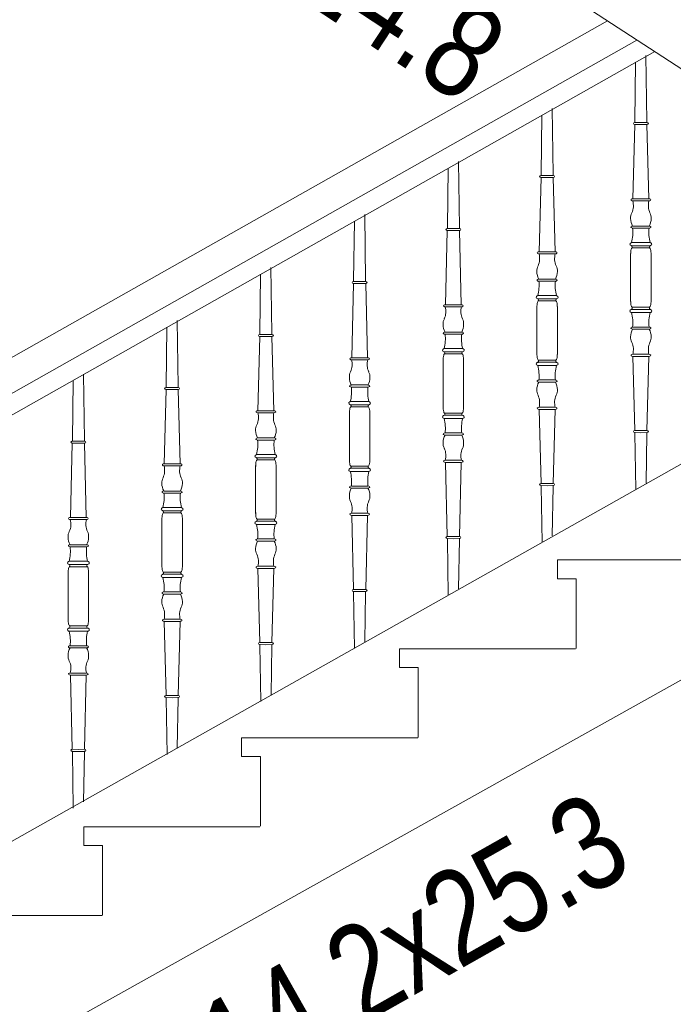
# Model space of a CAD drawing. Header units: millimetres. Extents: x -573548 to 674770, y -246895 to -89040.
# Tile 120 of 199: x 84010 to 85056, y -195141 to -193565. Entities that reach past the tile are written whole.
import ezdxf

# ---------------------------------------------------------------- set-up
doc = ezdxf.new("R2010")
doc.units = ezdxf.units.MM
for name, color, linetype, lineweight in [('A-OPISY-3_Nr_pióra__6', 8, 'Continuous', 9), ('balustrada drewniana_Nr_pióra__1', 8, 'Continuous', 9), ('SCHODY_Nr_pióra__1', 8, 'Continuous', 9), ('SCIANY_KONSTR_Nr_pióra__21', 8, 'Continuous', 9)]:
    doc.layers.add(name, color=color, linetype=linetype, lineweight=lineweight)
doc.styles.add('STYL_AUTOMATYCZNY_5', font='arial.ttf', dxfattribs={"width": 0.8})

# ---------------------------------------------------------------- blocks, each defined once
blk = doc.blocks.new('A$C685D2BB2')
at = {"layer": 'balustrada drewniana_Nr_pióra__1'}
for p, q in [((6790, 9330.7), (4125.8, 7824.2)), ((6837.2, 9300), (4205.8, 7812)), ((6865.6, 9281.5), (4205.8, 7777.6)), ((6827.1, 8919.8), (6827.1, 8958.2)), ((6829.3, 8967.2), (6843.4, 8967.2)), ((6857.6, 8967.2), (6843.4, 8967.2)), ((6859.8, 8919.8), (6859.8, 8958.2)), ((6827.1, 8919.8), (6827.1, 8881.3)), ((6859.8, 8919.8), (6859.8, 8881.3)), ((6677.1, 8834.9), (6677.1, 8873.4)), ((6679.3, 8882.3), (6693.4, 8882.3)), ((6707.6, 8882.3), (6693.4, 8882.3)), ((6709.8, 8834.9), (6709.8, 8873.4)), ((6829.3, 8872.3), (6843.4, 8872.3)), ((6857.6, 8872.3), (6843.4, 8872.3)), ((6677.1, 8834.9), (6677.1, 8796.5)), ((6709.8, 8834.9), (6709.8, 8796.5)), ((6529.3, 8797.5), (6543.4, 8797.5)), ((6557.6, 8797.5), (6543.4, 8797.5)), ((6527.1, 8750.1), (6527.1, 8788.6)), ((6559.8, 8750.1), (6559.8, 8788.6)), ((6679.3, 8787.5), (6693.4, 8787.5)), ((6707.6, 8787.5), (6693.4, 8787.5)), ((6527.1, 8750.1), (6527.1, 8711.6)), ((6559.8, 8750.1), (6559.8, 8711.6)), ((6377.1, 8665.3), (6377.1, 8703.8)), ((6379.3, 8712.7), (6393.4, 8712.7)), ((6407.6, 8712.7), (6393.4, 8712.7)), ((6409.8, 8665.3), (6409.8, 8703.8)), ((6529.3, 8702.7), (6543.4, 8702.7)), ((6557.6, 8702.7), (6543.4, 8702.7)), ((6377.1, 8665.3), (6377.1, 8626.8)), ((6409.8, 8665.3), (6409.8, 8626.8)), ((6229.3, 8627.9), (6243.4, 8627.9)), ((6257.6, 8627.9), (6243.4, 8627.9)), ((6227.1, 8580.5), (6227.1, 8618.9)), ((6259.8, 8580.5), (6259.8, 8618.9)), ((6379.3, 8617.9), (6393.4, 8617.9)), ((6407.6, 8617.9), (6393.4, 8617.9)), ((6227.1, 8580.5), (6227.1, 8542)), ((6259.8, 8580.5), (6259.8, 8542)), ((6079.3, 8543.1), (6093.4, 8543.1)), ((6107.6, 8543.1), (6093.4, 8543.1)), ((6077.1, 8495.7), (6077.1, 8534.1)), ((6109.8, 8495.7), (6109.8, 8534.1)), ((6229.3, 8533.1), (6243.4, 8533.1)), ((6257.6, 8533.1), (6243.4, 8533.1)), ((6077.1, 8495.7), (6077.1, 8457.2)), ((6109.8, 8495.7), (6109.8, 8457.2)), ((5927.1, 8409.6), (5927.1, 8448.1)), ((5929.3, 8457), (5943.4, 8457)), ((5957.5, 8457), (5943.4, 8457)), ((5959.8, 8409.6), (5959.8, 8448.1)), ((6079.3, 8448.3), (6093.4, 8448.3)), ((6107.6, 8448.3), (6093.4, 8448.3)), ((5927.1, 8409.6), (5927.1, 8371.2)), ((5959.8, 8409.6), (5959.8, 8371.2)), ((5929.3, 8362.2), (5943.4, 8362.2)), ((5957.5, 8362.2), (5943.4, 8362.2))]:
    blk.add_line(p, q, dxfattribs=at)
for points in [[(6851.6, 9275.1), (6853.1, 9169.4), (6853.1, 9168)], [(6835.1, 9264.6), (6833.8, 9169.4), (6833.8, 9168)], [(6701.6, 9190.3), (6703.1, 9084.6), (6703.1, 9083.1)], [(6685.1, 9179.8), (6683.8, 9084.6), (6683.8, 9083.1)], [(6833.7, 9164.7), (6830.8, 9045.9)], [(6834.1, 9168), (6843.4, 9168.1)], [(6843.4, 9164.8), (6834.1, 9164.6)], [(6852.8, 9168), (6843.4, 9168.1)], [(6843.4, 9164.8), (6852.8, 9164.6)], [(6853.2, 9164.7), (6856.1, 9045.9)], [(6535.1, 9095), (6533.8, 8999.7), (6533.8, 8998.3)], [(6551.6, 9105.5), (6553.1, 8999.7), (6553.1, 8998.3)], [(6683.7, 9079.8), (6680.8, 8961.1)], [(6684.1, 9083.2), (6693.4, 9083.3)], [(6693.4, 9079.9), (6684.1, 9079.8)], [(6702.8, 9083.2), (6693.4, 9083.3)], [(6693.4, 9079.9), (6702.8, 9079.8)], [(6703.2, 9079.8), (6706.1, 8961.1)], [(6830.6, 9045.9), (6843.4, 9045.9)], [(6843.4, 9042.6), (6830.6, 9042.6)], [(6856.3, 9045.9), (6843.4, 9045.9)], [(6843.4, 9042.6), (6856.3, 9042.6)], [(6401.6, 9020.6), (6403.1, 8914.9), (6403.1, 8913.5)], [(6385.1, 9010.2), (6383.8, 8914.9), (6383.8, 8913.5)], [(6830.2, 9002.2), (6843.4, 9002.2)], [(6856.7, 9002.2), (6843.4, 9002.2)], [(6533.7, 8995), (6530.8, 8876.3)], [(6534.1, 8998.3), (6543.4, 8998.5)], [(6543.4, 8995.1), (6534.1, 8995)], [(6552.8, 8998.3), (6543.4, 8998.5)], [(6543.4, 8995.1), (6552.8, 8995)], [(6553.2, 8995), (6556.1, 8876.3)], [(6843.4, 8998.9), (6830.2, 8998.9)], [(6843.4, 8998.9), (6856.7, 8998.9)], [(6829.5, 8975.7), (6843.4, 8975.7)], [(6843.4, 8970.6), (6829.5, 8970.6)], [(6857.4, 8975.7), (6843.4, 8975.7)], [(6843.4, 8970.6), (6857.3, 8970.6)], [(6680.6, 8961.1), (6693.4, 8961.1)], [(6693.4, 8957.7), (6680.6, 8957.7)], [(6706.3, 8961.1), (6693.4, 8961.1)], [(6693.4, 8957.7), (6706.3, 8957.7)], [(6235.1, 8925.4), (6233.8, 8830.1), (6233.8, 8828.7)], [(6251.6, 8935.8), (6253.1, 8830.1), (6253.1, 8828.7)], [(6383.7, 8910.2), (6380.8, 8791.4)], [(6384.1, 8913.5), (6393.4, 8913.6)], [(6393.4, 8910.3), (6384.1, 8910.2)], [(6402.8, 8913.5), (6393.4, 8913.6)], [(6393.4, 8910.3), (6402.8, 8910.2)], [(6403.2, 8910.2), (6406.1, 8791.4)], [(6680.2, 8917.4), (6693.4, 8917.4)], [(6693.4, 8914.1), (6680.2, 8914.1)], [(6706.7, 8917.4), (6693.4, 8917.4)], [(6693.4, 8914.1), (6706.7, 8914.1)], [(6679.5, 8890.9), (6693.4, 8890.9)], [(6707.4, 8890.9), (6693.4, 8890.9)], [(6530.6, 8876.3), (6543.4, 8876.3)], [(6556.3, 8876.3), (6543.4, 8876.3)], [(6693.4, 8885.8), (6679.5, 8885.8)], [(6693.4, 8885.8), (6707.3, 8885.8)], [(6543.4, 8872.9), (6530.6, 8872.9)], [(6543.4, 8872.9), (6556.3, 8872.9)], [(6843.4, 8868.9), (6829.5, 8868.9)], [(6829.5, 8863.8), (6843.4, 8863.8)], [(6843.4, 8868.9), (6857.3, 8868.9)], [(6857.4, 8863.8), (6843.4, 8863.8)], [(6101.6, 8851), (6103.1, 8745.3), (6103.1, 8743.9)], [(6085.1, 8840.5), (6083.8, 8745.3), (6083.8, 8743.9)], [(6234.1, 8828.7), (6243.4, 8828.8)], [(6252.8, 8828.7), (6243.4, 8828.8)], [(6530.2, 8832.6), (6543.4, 8832.6)], [(6543.4, 8829.3), (6530.2, 8829.3)], [(6556.7, 8832.6), (6543.4, 8832.6)], [(6543.4, 8829.3), (6556.7, 8829.3)], [(6843.4, 8840.6), (6830.2, 8840.6)], [(6830.2, 8837.3), (6843.4, 8837.3)], [(6843.4, 8840.6), (6856.7, 8840.6)], [(6856.7, 8837.3), (6843.4, 8837.3)], [(6233.7, 8825.4), (6230.8, 8706.6)], [(6243.4, 8825.5), (6234.1, 8825.4)], [(6243.4, 8825.5), (6252.8, 8825.4)], [(6253.2, 8825.4), (6256.1, 8706.6)], [(6529.5, 8806.1), (6543.4, 8806.1)], [(6543.4, 8801), (6529.5, 8801)], [(6557.4, 8806.1), (6543.4, 8806.1)], [(6543.4, 8801), (6557.3, 8801)], [(6843.4, 8796.9), (6830.6, 8796.9)], [(6843.4, 8796.9), (6856.3, 8796.9)], [(6380.6, 8791.4), (6393.4, 8791.4)], [(6393.4, 8788.1), (6380.6, 8788.1)], [(6406.3, 8791.4), (6393.4, 8791.4)], [(6393.4, 8788.1), (6406.3, 8788.1)], [(6693.4, 8784.1), (6679.5, 8784.1)], [(6679.5, 8779), (6693.4, 8779)], [(6693.4, 8784.1), (6707.3, 8784.1)], [(6707.4, 8779), (6693.4, 8779)], [(6830.6, 8793.6), (6843.4, 8793.6)], [(6833.7, 8674.8), (6830.8, 8793.6)], [(6856.3, 8793.6), (6843.4, 8793.6)], [(6853.2, 8674.8), (6856.1, 8793.6)], [(5951.6, 8765), (5953.1, 8659.3), (5953.1, 8657.8)], [(5935.1, 8754.5), (5933.8, 8659.3), (5933.7, 8657.8)], [(6380.2, 8747.8), (6393.4, 8747.8)], [(6406.7, 8747.8), (6393.4, 8747.8)], [(6693.4, 8755.8), (6680.2, 8755.8)], [(6680.2, 8752.5), (6693.4, 8752.5)], [(6693.4, 8755.8), (6706.7, 8755.8)], [(6706.7, 8752.5), (6693.4, 8752.5)], [(6083.7, 8740.6), (6080.8, 8621.8)], [(6084.1, 8743.9), (6093.4, 8744)], [(6093.4, 8740.7), (6084.1, 8740.5)], [(6102.8, 8743.9), (6093.4, 8744)], [(6093.4, 8740.7), (6102.8, 8740.5)], [(6103.2, 8740.6), (6106.1, 8621.8)], [(6393.4, 8744.4), (6380.2, 8744.4)], [(6393.4, 8744.4), (6406.7, 8744.4)], [(6379.5, 8721.3), (6393.4, 8721.3)], [(6393.4, 8716.1), (6379.5, 8716.1)], [(6407.4, 8721.3), (6393.4, 8721.3)], [(6393.4, 8716.1), (6407.3, 8716.1)], [(6230.6, 8706.6), (6243.4, 8706.6)], [(6243.4, 8703.3), (6230.6, 8703.3)], [(6256.3, 8706.6), (6243.4, 8706.6)], [(6243.4, 8703.3), (6256.3, 8703.3)], [(6693.4, 8712.1), (6680.6, 8712.1)], [(6680.6, 8708.8), (6693.4, 8708.8)], [(6683.7, 8590), (6680.8, 8708.8)], [(6693.4, 8712.1), (6706.3, 8712.1)], [(6706.3, 8708.8), (6693.4, 8708.8)], [(6703.2, 8590), (6706.1, 8708.8)], [(6543.4, 8699.3), (6529.5, 8699.3)], [(6529.5, 8694.1), (6543.4, 8694.1)], [(6543.4, 8699.3), (6557.3, 8699.3)], [(6557.4, 8694.1), (6543.4, 8694.1)], [(6543.4, 8671), (6530.2, 8671)], [(6543.4, 8671), (6556.7, 8671)], [(6835.3, 8580.6), (6833.8, 8670.1), (6833.8, 8671.5)], [(6843.4, 8674.7), (6834.1, 8674.9)], [(6834.1, 8671.5), (6843.4, 8671.4)], [(6843.4, 8674.7), (6852.8, 8674.9)], [(6852.8, 8671.5), (6843.4, 8671.4)], [(6851.7, 8590.9), (6853.1, 8670.1), (6853.1, 8671.5)], [(5933.7, 8654.6), (5930.7, 8535.8)], [(5934.1, 8657.9), (5943.4, 8658)], [(5943.4, 8654.7), (5934.1, 8654.5)], [(5952.7, 8657.9), (5943.4, 8658)], [(5943.4, 8654.7), (5952.8, 8654.5)], [(5953.2, 8654.6), (5956.1, 8535.8)], [(6230.2, 8663), (6243.4, 8663)], [(6243.4, 8659.6), (6230.2, 8659.6)], [(6256.7, 8663), (6243.4, 8663)], [(6243.4, 8659.6), (6256.7, 8659.6)], [(6530.2, 8667.6), (6543.4, 8667.6)], [(6556.7, 8667.6), (6543.4, 8667.6)], [(6080.6, 8621.8), (6093.4, 8621.8)], [(6106.3, 8621.8), (6093.4, 8621.8)], [(6229.5, 8636.5), (6243.4, 8636.5)], [(6243.4, 8631.3), (6229.5, 8631.3)], [(6257.4, 8636.5), (6243.4, 8636.5)], [(6243.4, 8631.3), (6257.3, 8631.3)], [(6543.4, 8627.3), (6530.6, 8627.3)], [(6530.6, 8624), (6543.4, 8624)], [(6533.7, 8505.2), (6530.8, 8624)], [(6543.4, 8627.3), (6556.3, 8627.3)], [(6556.3, 8624), (6543.4, 8624)], [(6553.2, 8505.2), (6556.1, 8624)], [(6093.4, 8618.5), (6080.6, 8618.5)], [(6093.4, 8618.5), (6106.3, 8618.5)], [(6393.4, 8614.5), (6379.5, 8614.5)], [(6379.5, 8609.3), (6393.4, 8609.3)], [(6393.4, 8614.5), (6407.3, 8614.5)], [(6407.4, 8609.3), (6393.4, 8609.3)], [(6693.4, 8589.9), (6684.1, 8590)], [(6693.4, 8589.9), (6702.8, 8590)], [(6080.2, 8578.1), (6093.4, 8578.1)], [(6093.4, 8574.8), (6080.2, 8574.8)], [(6106.7, 8578.1), (6093.4, 8578.1)], [(6093.4, 8574.8), (6106.7, 8574.8)], [(6393.4, 8586.1), (6380.2, 8586.1)], [(6380.2, 8582.8), (6393.4, 8582.8)], [(6393.4, 8586.1), (6406.7, 8586.1)], [(6406.7, 8582.8), (6393.4, 8582.8)], [(6685.3, 8495.7), (6683.8, 8585.3), (6683.8, 8586.7)], [(6684.1, 8586.7), (6693.4, 8586.6)], [(6702.8, 8586.7), (6693.4, 8586.6)], [(6701.7, 8506.1), (6703.1, 8585.3), (6703.1, 8586.7)], [(6079.5, 8551.6), (6093.4, 8551.6)], [(6093.4, 8546.5), (6079.5, 8546.5)], [(6107.4, 8551.6), (6093.4, 8551.6)], [(6093.4, 8546.5), (6107.3, 8546.5)], [(6393.4, 8542.5), (6380.6, 8542.5)], [(6393.4, 8542.5), (6406.3, 8542.5)], [(5930.6, 8535.8), (5943.4, 8535.8)], [(5943.4, 8532.5), (5930.6, 8532.5)], [(5956.2, 8535.8), (5943.4, 8535.8)], [(5943.4, 8532.5), (5956.2, 8532.5)], [(6243.4, 8529.6), (6229.5, 8529.6)], [(6243.4, 8529.6), (6257.3, 8529.6)], [(6380.6, 8539.1), (6393.4, 8539.1)], [(6383.7, 8420.4), (6380.8, 8539.1)], [(6406.3, 8539.1), (6393.4, 8539.1)], [(6403.2, 8420.4), (6406.1, 8539.1)], [(6229.5, 8524.5), (6243.4, 8524.5)], [(6257.4, 8524.5), (6243.4, 8524.5)], [(6243.4, 8501.3), (6230.2, 8501.3)], [(6230.2, 8498), (6243.4, 8498)], [(6243.4, 8501.3), (6256.7, 8501.3)], [(6256.7, 8498), (6243.4, 8498)], [(6535.3, 8410.9), (6533.8, 8500.5), (6533.8, 8501.9)], [(6543.4, 8505.1), (6534.1, 8505.2)], [(6534.1, 8501.9), (6543.4, 8501.8)], [(6543.4, 8505.1), (6552.8, 8505.2)], [(6552.8, 8501.9), (6543.4, 8501.8)], [(6551.7, 8421.3), (6553.1, 8500.5), (6553.1, 8501.9)], [(5930.2, 8492.1), (5943.4, 8492.1)], [(5943.4, 8488.8), (5930.2, 8488.8)], [(5956.7, 8492.1), (5943.4, 8492.1)], [(5943.4, 8488.8), (5956.7, 8488.8)], [(5929.5, 8465.6), (5943.4, 8465.6)], [(5957.4, 8465.6), (5943.4, 8465.6)], [(5943.4, 8460.5), (5929.5, 8460.5)], [(5943.4, 8460.5), (5957.3, 8460.5)], [(6243.4, 8457.7), (6230.6, 8457.7)], [(6230.6, 8454.3), (6243.4, 8454.3)], [(6233.7, 8335.6), (6230.8, 8454.3)], [(6243.4, 8457.7), (6256.3, 8457.7)], [(6256.3, 8454.3), (6243.4, 8454.3)], [(6253.2, 8335.6), (6256.1, 8454.3)], [(6093.4, 8444.8), (6079.5, 8444.8)], [(6079.5, 8439.7), (6093.4, 8439.7)], [(6093.4, 8444.8), (6107.3, 8444.8)], [(6107.4, 8439.7), (6093.4, 8439.7)], [(6093.4, 8416.5), (6080.2, 8416.5)], [(6093.4, 8416.5), (6106.7, 8416.5)], [(6385.3, 8326.1), (6383.8, 8415.7), (6383.8, 8417.1)], [(6393.4, 8420.3), (6384.1, 8420.4)], [(6384.1, 8417.1), (6393.4, 8417)], [(6393.4, 8420.3), (6402.8, 8420.4)], [(6402.8, 8417.1), (6393.4, 8417)], [(6401.7, 8336.5), (6403.1, 8415.7), (6403.1, 8417.1)], [(6080.2, 8413.2), (6093.4, 8413.2)], [(6106.7, 8413.2), (6093.4, 8413.2)], [(6093.4, 8372.8), (6080.6, 8372.8)], [(6080.6, 8369.5), (6093.4, 8369.5)], [(6083.7, 8250.7), (6080.8, 8369.5)], [(6093.4, 8372.8), (6106.3, 8372.8)], [(6106.3, 8369.5), (6093.4, 8369.5)], [(6103.2, 8250.7), (6106.1, 8369.5)], [(5943.4, 8358.8), (5929.5, 8358.8)], [(5929.5, 8353.7), (5943.4, 8353.7)], [(5943.4, 8358.8), (5957.3, 8358.8)], [(5957.4, 8353.7), (5943.4, 8353.7)], [(5943.4, 8330.5), (5930.2, 8330.5)], [(5930.2, 8327.2), (5943.4, 8327.2)], [(5943.4, 8330.5), (5956.7, 8330.5)], [(5956.7, 8327.2), (5943.4, 8327.2)], [(6235.3, 8241.3), (6233.8, 8330.9), (6233.8, 8332.3)], [(6243.4, 8335.5), (6234.1, 8335.6)], [(6234.1, 8332.2), (6243.4, 8332.1)], [(6243.4, 8335.5), (6252.8, 8335.6)], [(6252.8, 8332.2), (6243.4, 8332.1)], [(6251.7, 8251.7), (6253.1, 8330.9), (6253.1, 8332.3)], [(5943.4, 8286.8), (5930.6, 8286.8)], [(5930.6, 8283.5), (5943.4, 8283.5)], [(5933.7, 8164.7), (5930.7, 8283.5)], [(5943.4, 8286.8), (5956.2, 8286.8)], [(5956.2, 8283.5), (5943.4, 8283.5)], [(5953.2, 8164.7), (5956.1, 8283.5)], [(6085.3, 8156.5), (6083.8, 8246), (6083.8, 8247.5)], [(6093.4, 8250.6), (6084.1, 8250.8)], [(6084.1, 8247.4), (6093.4, 8247.3)], [(6093.4, 8250.6), (6102.8, 8250.8)], [(6102.8, 8247.4), (6093.4, 8247.3)], [(6101.7, 8166.9), (6103.1, 8246), (6103.1, 8247.5)], [(5943.4, 8164.6), (5934.1, 8164.8)], [(5943.4, 8164.6), (5952.8, 8164.8)], [(5935.3, 8070.5), (5933.8, 8160), (5933.7, 8161.4)], [(5934.1, 8161.4), (5943.4, 8161.3)], [(5952.7, 8161.4), (5943.4, 8161.3)], [(5951.7, 8080.8), (5953.1, 8160), (5953.1, 8161.4)]]:
    blk.add_lwpolyline(points, dxfattribs=at)
for centre, radius, start, end in [((6803.6, 9035.1), 27.9, 335.2899, 15.4845), ((6883.3, 9035.1), 27.9, 164.5155, 204.7101), ((6843.3, 9015.6), 16.3, 151.329, 184.6255), ((6843.6, 9015.6), 16.3, 355.3745, 28.671), ((6852.7, 9014.6), 25.7, 180.5357, 208.6884), ((6834.2, 9014.6), 25.7, 331.3116, 359.4643), ((6767.4, 8991.7), 63.2, 345.3582, 6.5823), ((6919.5, 8991.7), 63.2, 173.4177, 194.6418), ((6827.5, 8968.5), 2.29, 322.9251, 69.0836), ((6859.4, 8968.5), 2.29, 110.9164, 217.0749), ((6653.6, 8950.3), 27.9, 335.2899, 15.4845), ((6733.3, 8950.3), 27.9, 164.5155, 204.7101), ((6861, 8957.4), 33.9, 166.8073, 181.4489), ((6831.6, 8964.2), 3.77, 127.9411, 165.9891), ((6855.2, 8964.2), 3.77, 14.0109, 52.0589), ((6825.9, 8957.4), 33.9, 358.5511, 13.1927), ((6693.3, 8930.8), 16.3, 151.329, 184.6255), ((6693.6, 8930.8), 16.3, 355.3745, 28.671), ((6702.7, 8929.7), 25.7, 180.5357, 208.6884), ((6684.2, 8929.7), 25.7, 331.3116, 359.4643), ((6617.4, 8906.8), 63.2, 345.3582, 6.5823), ((6769.5, 8906.8), 63.2, 173.4177, 194.6418), ((6711, 8872.5), 33.9, 166.8073, 181.4489), ((6681.6, 8879.4), 3.77, 127.9411, 165.9891), ((6677.5, 8883.7), 2.29, 322.9251, 69.0836), ((6709.4, 8883.7), 2.29, 110.9164, 217.0749), ((6705.2, 8879.4), 3.77, 14.0109, 52.0589), ((6675.9, 8872.5), 33.9, 358.5511, 13.1927), ((6861, 8882.1), 33.9, 178.5511, 193.1927), ((6831.6, 8875.3), 3.77, 194.0109, 232.0589), ((6855.2, 8875.3), 3.77, 307.9411, 345.9891), ((6825.9, 8882.1), 33.9, 346.8073, 1.4489), ((6503.6, 8865.5), 27.9, 335.2899, 15.4845), ((6583.3, 8865.5), 27.9, 164.5155, 204.7101), ((6827.5, 8871), 2.29, 290.9164, 37.0749), ((6767.4, 8847.8), 63.2, 353.4177, 14.6418), ((6919.5, 8847.8), 63.2, 165.3582, 186.5823), ((6859.4, 8871), 2.29, 142.9251, 249.0836), ((6543.3, 8846), 16.3, 151.329, 184.6255), ((6552.7, 8844.9), 25.7, 180.5357, 208.6884), ((6534.2, 8844.9), 25.7, 331.3116, 359.4643), ((6543.6, 8846), 16.3, 355.3745, 28.671), ((6467.4, 8822), 63.2, 345.3582, 6.5823), ((6619.5, 8822), 63.2, 173.4177, 194.6418), ((6852.7, 8824.9), 25.7, 151.3116, 179.4643), ((6834.2, 8824.9), 25.7, 0.5357, 28.6884), ((6843.3, 8823.9), 16.3, 175.3745, 208.671), ((6803.6, 8804.4), 27.9, 344.5155, 24.7101), ((6883.3, 8804.4), 27.9, 155.2899, 195.4845), ((6843.6, 8823.9), 16.3, 331.329, 4.6255), ((6561, 8787.7), 33.9, 166.8073, 181.4489), ((6531.6, 8794.5), 3.77, 127.9411, 165.9891), ((6527.5, 8798.9), 2.29, 322.9251, 69.0836), ((6559.4, 8798.9), 2.29, 110.9164, 217.0749), ((6555.2, 8794.5), 3.77, 14.0109, 52.0589), ((6525.9, 8787.7), 33.9, 358.5511, 13.1927), ((6711, 8797.3), 33.9, 178.5511, 193.1927), ((6675.9, 8797.3), 33.9, 346.8073, 1.4489), ((6353.6, 8780.7), 27.9, 335.2899, 15.4845), ((6433.3, 8780.7), 27.9, 164.5155, 204.7101), ((6681.6, 8790.5), 3.77, 194.0109, 232.0589), ((6677.5, 8786.2), 2.29, 290.9164, 37.0749), ((6617.4, 8763), 63.2, 353.4177, 14.6418), ((6769.5, 8763), 63.2, 165.3582, 186.5823), ((6709.4, 8786.2), 2.29, 142.9251, 249.0836), ((6705.2, 8790.5), 3.77, 307.9411, 345.9891), ((6393.3, 8761.2), 16.3, 151.329, 184.6255), ((6393.6, 8761.2), 16.3, 355.3745, 28.671), ((6402.7, 8760.1), 25.7, 180.5357, 208.6884), ((6384.2, 8760.1), 25.7, 331.3116, 359.4643), ((6702.7, 8740.1), 25.7, 151.3116, 179.4643), ((6684.2, 8740.1), 25.7, 0.5357, 28.6884), ((6317.4, 8737.2), 63.2, 345.3582, 6.5823), ((6469.5, 8737.2), 63.2, 173.4177, 194.6418), ((6693.3, 8739.1), 16.3, 175.3745, 208.671), ((6653.6, 8719.6), 27.9, 344.5155, 24.7101), ((6733.3, 8719.6), 27.9, 155.2899, 195.4845), ((6693.6, 8739.1), 16.3, 331.329, 4.6255), ((6377.5, 8714.1), 2.29, 322.9251, 69.0836), ((6409.4, 8714.1), 2.29, 110.9164, 217.0749), ((6203.6, 8695.8), 27.9, 335.2899, 15.4845), ((6283.3, 8695.8), 27.9, 164.5155, 204.7101), ((6411, 8702.9), 33.9, 166.8073, 181.4489), ((6381.6, 8709.7), 3.77, 127.9411, 165.9891), ((6405.2, 8709.7), 3.77, 14.0109, 52.0589), ((6375.9, 8702.9), 33.9, 358.5511, 13.1927), ((6561, 8712.5), 33.9, 178.5511, 193.1927), ((6531.6, 8705.7), 3.77, 194.0109, 232.0589), ((6527.5, 8701.3), 2.29, 290.9164, 37.0749), ((6559.4, 8701.3), 2.29, 142.9251, 249.0836), ((6555.2, 8705.7), 3.77, 307.9411, 345.9891), ((6525.9, 8712.5), 33.9, 346.8073, 1.4489), ((6243.3, 8676.4), 16.3, 151.329, 184.6255), ((6243.6, 8676.4), 16.3, 355.3745, 28.671), ((6467.4, 8678.2), 63.2, 353.4177, 14.6418), ((6619.5, 8678.2), 63.2, 165.3582, 186.5823), ((6252.7, 8675.3), 25.7, 180.5357, 208.6884), ((6234.2, 8675.3), 25.7, 331.3116, 359.4643), ((6167.4, 8652.4), 63.2, 345.3582, 6.5823), ((6319.5, 8652.4), 63.2, 173.4177, 194.6418), ((6552.7, 8655.3), 25.7, 151.3116, 179.4643), ((6543.3, 8654.2), 16.3, 175.3745, 208.671), ((6534.2, 8655.3), 25.7, 0.5357, 28.6884), ((6543.6, 8654.2), 16.3, 331.329, 4.6255), ((6503.6, 8634.8), 27.9, 344.5155, 24.7101), ((6583.3, 8634.8), 27.9, 155.2899, 195.4845), ((6261, 8618.1), 33.9, 166.8073, 181.4489), ((6231.6, 8624.9), 3.77, 127.9411, 165.9891), ((6227.5, 8629.3), 2.29, 322.9251, 69.0836), ((6259.4, 8629.3), 2.29, 110.9164, 217.0749), ((6255.2, 8624.9), 3.77, 14.0109, 52.0589), ((6225.9, 8618.1), 33.9, 358.5511, 13.1927), ((6411, 8627.7), 33.9, 178.5511, 193.1927), ((6375.9, 8627.7), 33.9, 346.8073, 1.4489), ((6053.6, 8611), 27.9, 335.2899, 15.4845), ((6133.3, 8611), 27.9, 164.5155, 204.7101), ((6381.6, 8620.9), 3.77, 194.0109, 232.0589), ((6377.5, 8616.5), 2.29, 290.9164, 37.0749), ((6317.4, 8593.4), 63.2, 353.4177, 14.6418), ((6469.5, 8593.4), 63.2, 165.3582, 186.5823), ((6409.4, 8616.5), 2.29, 142.9251, 249.0836), ((6405.2, 8620.9), 3.77, 307.9411, 345.9891), ((6093.3, 8591.5), 16.3, 151.329, 184.6255), ((6102.7, 8590.5), 25.7, 180.5357, 208.6884), ((6084.2, 8590.5), 25.7, 331.3116, 359.4643), ((6093.6, 8591.5), 16.3, 355.3745, 28.671), ((6017.4, 8567.6), 63.2, 345.3582, 6.5823), ((6169.5, 8567.6), 63.2, 173.4177, 194.6418), ((6402.7, 8570.5), 25.7, 151.3116, 179.4643), ((6384.2, 8570.5), 25.7, 0.5357, 28.6884), ((6393.3, 8569.4), 16.3, 175.3745, 208.671), ((6353.6, 8549.9), 27.9, 344.5155, 24.7101), ((6433.3, 8549.9), 27.9, 155.2899, 195.4845), ((6393.6, 8569.4), 16.3, 331.329, 4.6255), ((6081.6, 8540.1), 3.77, 127.9411, 165.9891), ((6077.5, 8544.4), 2.29, 322.9251, 69.0836), ((6109.4, 8544.4), 2.29, 110.9164, 217.0749), ((6105.2, 8540.1), 3.77, 14.0109, 52.0589), ((6261, 8542.9), 33.9, 178.5511, 193.1927), ((6225.9, 8542.9), 33.9, 346.8073, 1.4489), ((5903.6, 8525), 27.9, 335.2899, 15.4845), ((5983.2, 8525), 27.9, 164.5155, 204.7101), ((6111, 8533.3), 33.9, 166.8073, 181.4489), ((6075.9, 8533.3), 33.9, 358.5511, 13.1927), ((6231.6, 8536), 3.77, 194.0109, 232.0589), ((6227.5, 8531.7), 2.29, 290.9164, 37.0749), ((6259.4, 8531.7), 2.29, 142.9251, 249.0836), ((6255.2, 8536), 3.77, 307.9411, 345.9891), ((5943.2, 8505.5), 16.3, 151.329, 184.6255), ((5943.6, 8505.5), 16.3, 355.3745, 28.671), ((6167.4, 8508.6), 63.2, 353.4177, 14.6418), ((6319.5, 8508.6), 63.2, 165.3582, 186.5823), ((5952.7, 8504.5), 25.7, 180.5357, 208.6884), ((5934.1, 8504.5), 25.7, 331.3116, 359.4643), ((6252.7, 8485.7), 25.7, 151.3116, 179.4643), ((6234.2, 8485.7), 25.7, 0.5357, 28.6884), ((5867.4, 8481.5), 63.2, 345.3582, 6.5823), ((6019.4, 8481.5), 63.2, 173.4177, 194.6418), ((6243.3, 8484.6), 16.3, 175.3745, 208.671), ((6243.6, 8484.6), 16.3, 331.329, 4.6255), ((6203.6, 8465.1), 27.9, 344.5155, 24.7101), ((6283.3, 8465.1), 27.9, 155.2899, 195.4845), ((5960.9, 8447.3), 33.9, 166.8073, 181.4489), ((5931.6, 8454.1), 3.77, 127.9411, 165.9891), ((5927.5, 8458.4), 2.29, 322.9251, 69.0836), ((5959.4, 8458.4), 2.29, 110.9164, 217.0749), ((5955.2, 8454.1), 3.77, 14.0109, 52.0589), ((5925.9, 8447.3), 33.9, 358.5511, 13.1927), ((6111, 8458), 33.9, 178.5511, 193.1927), ((6081.6, 8451.2), 3.77, 194.0109, 232.0589), ((6077.5, 8446.9), 2.29, 290.9164, 37.0749), ((6109.4, 8446.9), 2.29, 142.9251, 249.0836), ((6105.2, 8451.2), 3.77, 307.9411, 345.9891), ((6075.9, 8458), 33.9, 346.8073, 1.4489), ((6017.4, 8423.8), 63.2, 353.4177, 14.6418), ((6169.5, 8423.8), 63.2, 165.3582, 186.5823), ((6102.7, 8400.8), 25.7, 151.3116, 179.4643), ((6093.3, 8399.8), 16.3, 175.3745, 208.671), ((6084.2, 8400.8), 25.7, 0.5357, 28.6884), ((6093.6, 8399.8), 16.3, 331.329, 4.6255), ((6053.6, 8380.3), 27.9, 344.5155, 24.7101), ((6133.3, 8380.3), 27.9, 155.2899, 195.4845), ((5960.9, 8372), 33.9, 178.5511, 193.1927), ((5925.9, 8372), 33.9, 346.8073, 1.4489), ((5931.6, 8365.2), 3.77, 194.0109, 232.0589), ((5927.5, 8360.9), 2.29, 290.9164, 37.0749), ((5867.4, 8337.7), 63.2, 353.4177, 14.6418), ((6019.4, 8337.7), 63.2, 165.3582, 186.5823), ((5959.4, 8360.9), 2.29, 142.9251, 249.0836), ((5955.2, 8365.2), 3.77, 307.9411, 345.9891), ((5952.7, 8314.8), 25.7, 151.3116, 179.4643), ((5934.1, 8314.8), 25.7, 0.5357, 28.6884), ((5943.2, 8313.8), 16.3, 175.3745, 208.671), ((5903.6, 8294.3), 27.9, 344.5155, 24.7101), ((5983.2, 8294.3), 27.9, 155.2899, 195.4845), ((5943.6, 8313.8), 16.3, 331.329, 4.6255)]:
    blk.add_arc(centre, radius, start, end, dxfattribs=at)
for centre, major_axis, ratio, start_param, end_param in [((6834.2, 9166.3), (2.73, 0.01), 0.610734, 1.599557, 4.672028), ((6835.4, 9166.2), (2.73, 0.04), 0.610071, 4.712389, 4.742644), ((6851.5, 9166.2), (-2.73, 0.04), 0.610071, 1.540542, 1.570796), ((6852.7, 9166.3), (-2.73, 0.01), 0.610734, 1.611157, 4.683628), ((6684.2, 9081.5), (2.73, 0.01), 0.610734, 1.599557, 4.672028), ((6685.4, 9081.4), (2.73, 0.04), 0.610071, 4.712389, 4.742644), ((6701.5, 9081.4), (-2.73, 0.04), 0.610071, 1.540542, 1.570796), ((6702.7, 9081.5), (-2.73, 0.01), 0.610734, 1.611157, 4.683628), ((6830.5, 9044.2), (2.73, 0.04), 0.610071, 1.522601, 4.742644), ((6856.4, 9044.2), (-2.73, 0.05), 0.609492, 1.582385, 4.763176), ((6830.1, 9000.6), (2.73, 0.04), 0.610071, 1.522601, 4.742644), ((6856.8, 9000.6), (-2.73, 0.04), 0.610071, 1.540542, 4.760584), ((6534.2, 8996.7), (2.73, 0.01), 0.610734, 1.599557, 4.672028), ((6535.4, 8996.5), (2.73, 0.04), 0.610071, 4.712389, 4.742644), ((6551.5, 8996.5), (-2.73, 0.04), 0.610071, 1.540542, 1.570796), ((6552.7, 8996.7), (-2.73, 0.01), 0.610734, 1.611157, 4.683628), ((6829.5, 8973.2), (-3.53, 0.02), 0.726701, 4.717038, 7.875756), ((6857.4, 8973.2), (3.53, 0.02), 0.726701, 4.690614, 7.849333), ((6680.5, 8959.4), (2.73, 0.04), 0.610071, 1.522601, 4.742644), ((6706.4, 8959.4), (-2.73, 0.05), 0.609492, 1.582385, 4.763176), ((6384.2, 8911.9), (2.73, 0.01), 0.610734, 1.599557, 4.672028), ((6385.4, 8911.7), (2.73, 0.04), 0.610071, 4.712389, 4.742644), ((6401.5, 8911.7), (-2.73, 0.04), 0.610071, 1.540542, 1.570796), ((6402.7, 8911.9), (-2.73, 0.01), 0.610734, 1.611157, 4.683628), ((6680.1, 8915.7), (2.73, 0.04), 0.610071, 1.522601, 4.742644), ((6706.8, 8915.7), (-2.73, 0.04), 0.610071, 1.540542, 4.760584), ((6679.5, 8888.3), (-3.53, 0.02), 0.726701, 4.717038, 7.875756), ((6707.4, 8888.3), (3.53, 0.02), 0.726701, 4.690614, 7.849333), ((6530.5, 8874.6), (2.73, 0.04), 0.610071, 1.522601, 4.742644), ((6556.4, 8874.6), (-2.73, 0.05), 0.609492, 1.582385, 4.763176), ((6829.5, 8866.3), (3.53, 0.02), 0.726701, 1.549022, 4.70774), ((6857.4, 8866.3), (-3.53, 0.02), 0.726701, 1.575445, 4.734164), ((6234.2, 8827), (2.73, 0.01), 0.610734, 1.599557, 4.672028), ((6252.7, 8827), (-2.73, 0.01), 0.610734, 1.611157, 4.683628), ((6530.1, 8830.9), (2.73, 0.04), 0.610071, 1.522601, 4.742644), ((6556.8, 8830.9), (-2.73, 0.04), 0.610071, 1.540542, 4.760584), ((6830.1, 8838.9), (-2.73, 0.04), 0.610071, 4.682134, 7.902177), ((6856.8, 8838.9), (2.73, 0.04), 0.610071, 4.664194, 7.884236), ((6235.4, 8826.9), (2.73, 0.04), 0.610071, 4.712389, 4.742644), ((6251.5, 8826.9), (-2.73, 0.04), 0.610071, 1.540542, 1.570796), ((6529.5, 8803.5), (-3.53, 0.02), 0.726701, 4.717038, 7.875756), ((6557.4, 8803.5), (3.53, 0.02), 0.726701, 4.690614, 7.849333), ((6830.5, 8795.3), (-2.73, 0.04), 0.610071, 4.682134, 7.902177), ((6856.4, 8795.3), (2.73, 0.05), 0.609492, 4.661602, 7.842393), ((6380.5, 8789.8), (2.73, 0.04), 0.610071, 1.522601, 4.742644), ((6406.4, 8789.8), (-2.73, 0.05), 0.609492, 1.582385, 4.763176), ((6679.5, 8781.5), (3.53, 0.02), 0.726701, 1.549022, 4.70774), ((6707.4, 8781.5), (-3.53, 0.02), 0.726701, 1.575445, 4.734164), ((6380.1, 8746.1), (2.73, 0.04), 0.610071, 1.522601, 4.742644), ((6406.8, 8746.1), (-2.73, 0.04), 0.610071, 1.540542, 4.760584), ((6680.1, 8754.1), (-2.73, 0.04), 0.610071, 4.682134, 7.902177), ((6706.8, 8754.1), (2.73, 0.04), 0.610071, 4.664194, 7.884236), ((6084.2, 8742.2), (2.73, 0.01), 0.610734, 1.599557, 4.672028), ((6085.4, 8742.1), (2.73, 0.04), 0.610071, 4.712389, 4.742644), ((6101.5, 8742.1), (-2.73, 0.04), 0.610071, 1.540542, 1.570796), ((6102.7, 8742.2), (-2.73, 0.01), 0.610734, 1.611157, 4.683628), ((6379.5, 8718.7), (-3.53, 0.02), 0.726701, 4.717038, 7.875756), ((6407.4, 8718.7), (3.53, 0.02), 0.726701, 4.690614, 7.849333), ((6230.5, 8705), (2.73, 0.04), 0.610071, 1.522601, 4.742644), ((6256.4, 8705), (-2.73, 0.05), 0.609492, 1.582385, 4.763176), ((6680.5, 8710.5), (-2.73, 0.04), 0.610071, 4.682134, 7.902177), ((6706.4, 8710.5), (2.73, 0.05), 0.609492, 4.661602, 7.842393), ((6529.5, 8696.7), (3.53, 0.02), 0.726701, 1.549022, 4.70774), ((6557.4, 8696.7), (-3.53, 0.02), 0.726701, 1.575445, 4.734164), ((6530.1, 8669.3), (-2.73, 0.04), 0.610071, 4.682134, 7.902177), ((6556.8, 8669.3), (2.73, 0.04), 0.610071, 4.664194, 7.884236), ((6834.2, 8673.2), (-2.73, 0.01), 0.610734, 4.75275, 7.825221), ((6835.4, 8673.3), (-2.73, 0.04), 0.610071, 4.682134, 4.712389), ((6851.5, 8673.3), (2.73, 0.04), 0.610071, 1.570796, 1.601051), ((6852.7, 8673.2), (2.73, 0.01), 0.610734, 4.74115, 7.813621), ((5934.2, 8656.2), (2.73, 0.01), 0.610734, 1.599557, 4.672028), ((5935.4, 8656.1), (2.73, 0.04), 0.610071, 4.712389, 4.742644), ((5951.5, 8656.1), (-2.73, 0.04), 0.610071, 1.540542, 1.570796), ((5952.7, 8656.2), (-2.73, 0.01), 0.610734, 1.611157, 4.683628), ((6230.1, 8661.3), (2.73, 0.04), 0.610071, 1.522601, 4.742644), ((6256.8, 8661.3), (-2.73, 0.04), 0.610071, 1.540542, 4.760584), ((6080.5, 8620.1), (2.73, 0.04), 0.610071, 1.522601, 4.742644), ((6106.4, 8620.1), (-2.73, 0.05), 0.609492, 1.582385, 4.763176), ((6229.5, 8633.9), (-3.53, 0.02), 0.726701, 4.717038, 7.875756), ((6257.4, 8633.9), (3.53, 0.02), 0.726701, 4.690614, 7.849333), ((6530.5, 8625.6), (-2.73, 0.04), 0.610071, 4.682134, 7.902177), ((6556.4, 8625.6), (2.73, 0.05), 0.609492, 4.661602, 7.842393), ((6379.5, 8611.9), (3.53, 0.02), 0.726701, 1.549022, 4.70774), ((6407.4, 8611.9), (-3.53, 0.02), 0.726701, 1.575445, 4.734164), ((6684.2, 8588.4), (-2.73, 0.01), 0.610734, 4.75275, 7.825221), ((6685.4, 8588.5), (-2.73, 0.04), 0.610071, 4.682134, 4.712389), ((6701.5, 8588.5), (2.73, 0.04), 0.610071, 1.570796, 1.601051), ((6702.7, 8588.4), (2.73, 0.01), 0.610734, 4.74115, 7.813621), ((6080.1, 8576.5), (2.73, 0.04), 0.610071, 1.522601, 4.742644), ((6106.8, 8576.5), (-2.73, 0.04), 0.610071, 1.540542, 4.760584), ((6380.1, 8584.5), (-2.73, 0.04), 0.610071, 4.682134, 7.902177), ((6406.8, 8584.5), (2.73, 0.04), 0.610071, 4.664194, 7.884236), ((6079.5, 8549.1), (-3.53, 0.02), 0.726701, 4.717038, 7.875756), ((6107.4, 8549.1), (3.53, 0.02), 0.726701, 4.690614, 7.849333), ((6380.5, 8540.8), (-2.73, 0.04), 0.610071, 4.682134, 7.902177), ((6406.4, 8540.8), (2.73, 0.05), 0.609492, 4.661602, 7.842393), ((5930.5, 8534.1), (2.73, 0.04), 0.610071, 1.522601, 4.742644), ((5956.3, 8534.1), (-2.73, 0.05), 0.609492, 1.582385, 4.763176), ((6229.5, 8527.1), (3.53, 0.02), 0.726701, 1.549022, 4.70774), ((6257.4, 8527.1), (-3.53, 0.02), 0.726701, 1.575445, 4.734164), ((6230.1, 8499.7), (-2.73, 0.04), 0.610071, 4.682134, 7.902177), ((6256.8, 8499.7), (2.73, 0.04), 0.610071, 4.664194, 7.884236), ((6534.2, 8503.6), (-2.73, 0.01), 0.610734, 4.75275, 7.825221), ((6535.4, 8503.7), (-2.73, 0.04), 0.610071, 4.682134, 4.712389), ((6551.5, 8503.7), (2.73, 0.04), 0.610071, 1.570796, 1.601051), ((6552.7, 8503.6), (2.73, 0.01), 0.610734, 4.74115, 7.813621), ((5930.1, 8490.5), (2.73, 0.04), 0.610071, 1.522601, 4.742644), ((5956.8, 8490.5), (-2.73, 0.04), 0.610071, 1.540542, 4.760584), ((5929.5, 8463.1), (-3.53, 0.02), 0.726701, 4.717038, 7.875756), ((5957.4, 8463.1), (3.53, 0.02), 0.726701, 4.690614, 7.849333), ((6230.5, 8456), (-2.73, 0.04), 0.610071, 4.682134, 7.902177), ((6256.4, 8456), (2.73, 0.05), 0.609492, 4.661602, 7.842393), ((6079.5, 8442.2), (3.53, 0.02), 0.726701, 1.549022, 4.70774), ((6107.4, 8442.2), (-3.53, 0.02), 0.726701, 1.575445, 4.734164), ((6080.1, 8414.8), (-2.73, 0.04), 0.610071, 4.682134, 7.902177), ((6106.8, 8414.8), (2.73, 0.04), 0.610071, 4.664194, 7.884236), ((6384.2, 8418.7), (-2.73, 0.01), 0.610734, 4.75275, 7.825221), ((6385.4, 8418.9), (-2.73, 0.04), 0.610071, 4.682134, 4.712389), ((6401.5, 8418.9), (2.73, 0.04), 0.610071, 1.570796, 1.601051), ((6402.7, 8418.7), (2.73, 0.01), 0.610734, 4.74115, 7.813621), ((6080.5, 8371.2), (-2.73, 0.04), 0.610071, 4.682134, 7.902177), ((6106.4, 8371.2), (2.73, 0.05), 0.609492, 4.661602, 7.842393), ((5929.5, 8356.2), (3.53, 0.02), 0.726701, 1.549022, 4.70774), ((5957.4, 8356.2), (-3.53, 0.02), 0.726701, 1.575445, 4.734164), ((5930.1, 8328.8), (-2.73, 0.04), 0.610071, 4.682134, 7.902177), ((5956.8, 8328.8), (2.73, 0.04), 0.610071, 4.664194, 7.884236), ((6234.2, 8333.9), (-2.73, 0.01), 0.610734, 4.75275, 7.825221), ((6235.4, 8334), (-2.73, 0.04), 0.610071, 4.682134, 4.712389), ((6251.5, 8334), (2.73, 0.04), 0.610071, 1.570796, 1.601051), ((6252.7, 8333.9), (2.73, 0.01), 0.610734, 4.74115, 7.813621), ((5930.5, 8285.2), (-2.73, 0.04), 0.610071, 4.682134, 7.902177), ((5956.3, 8285.2), (2.73, 0.05), 0.609492, 4.661602, 7.842393), ((6084.2, 8249.1), (-2.73, 0.01), 0.610734, 4.75275, 7.825221), ((6085.4, 8249.2), (-2.73, 0.04), 0.610071, 4.682134, 4.712389), ((6101.5, 8249.2), (2.73, 0.04), 0.610071, 1.570796, 1.601051), ((6102.7, 8249.1), (2.73, 0.01), 0.610734, 4.74115, 7.813621), ((5934.2, 8163.1), (-2.73, 0.01), 0.610734, 4.75275, 7.825221), ((5935.4, 8163.2), (-2.73, 0.04), 0.610071, 4.682134, 4.712389), ((5951.5, 8163.2), (2.73, 0.04), 0.610071, 1.570796, 1.601051), ((5952.7, 8163.1), (2.73, 0.01), 0.610734, 4.74115, 7.813621)]:
    blk.add_ellipse(centre, major_axis=major_axis, ratio=ratio, start_param=start_param, end_param=end_param, dxfattribs=at)
at = {"layer": 'SCHODY_Nr_pióra__1'}
for p, q in [((5044.8, 7571.3), (7329.3, 8858.6)), ((5327.8, 7392.3), (7441.4, 8574.1)), ((6709.8, 8437.7), (6709.8, 8467.7)), ((6709.8, 8467.7), (6991.5, 8467.7)), ((6709.8, 8437.7), (6739.8, 8437.7)), ((6739.8, 8326.1), (6739.8, 8437.7)), ((6457.3, 8295.4), (6457.3, 8325.4)), ((6457.3, 8325.4), (6738.9, 8325.4)), ((6457.3, 8295.4), (6487.3, 8295.4)), ((6487.3, 8183.8), (6487.3, 8295.4)), ((6204.7, 8153.1), (6204.7, 8183.1)), ((6204.7, 8183.1), (6486.4, 8183.1)), ((6204.7, 8153.1), (6234.7, 8153.1)), ((6234.7, 8041.5), (6234.7, 8153.1)), ((5952.2, 8010.8), (5952.2, 8040.8)), ((5952.2, 8040.8), (6233.8, 8040.8)), ((5952.2, 8010.8), (5982.2, 8010.8)), ((5982.2, 7899.2), (5982.2, 8010.8)), ((5699.6, 7898.4), (5981.3, 7898.4))]:
    blk.add_line(p, q, dxfattribs=at)
at = {"layer": 'SCIANY_KONSTR_Nr_pióra__21'}
blk.add_line((7721.8, 8724.3), (5865.6, 9932.3), dxfattribs=at)
at = {"layer": 'A-OPISY-3_Nr_pióra__6', "char_height": 150, "attachment_point": 5, "style": 'STYL_AUTOMATYCZNY_5'}
for s, insert, rotation in [('\\A1;{\\pqc;\\fArial|b0|i0|c238|p0;\\W0.800000;9x16.1x24.8}', (6216.4, 9507.4), 326.7093), ('\\A1;{\\pqc;\\fArial|b0|i0|c238|p0;\\W0.800000;13x14.2x25.3}', (6361.8, 7788.8), 29.4865)]:
    blk.add_mtext(s, dxfattribs=dict(at, insert=insert, rotation=rotation))

msp = doc.modelspace()

# ---------------------------------------------------------------- block references
at = {"color": 150}
msp.add_blockref('A$C685D2BB2', (78160.5, -202897.5), dxfattribs=at)

doc.saveas('drawing.dxf')
